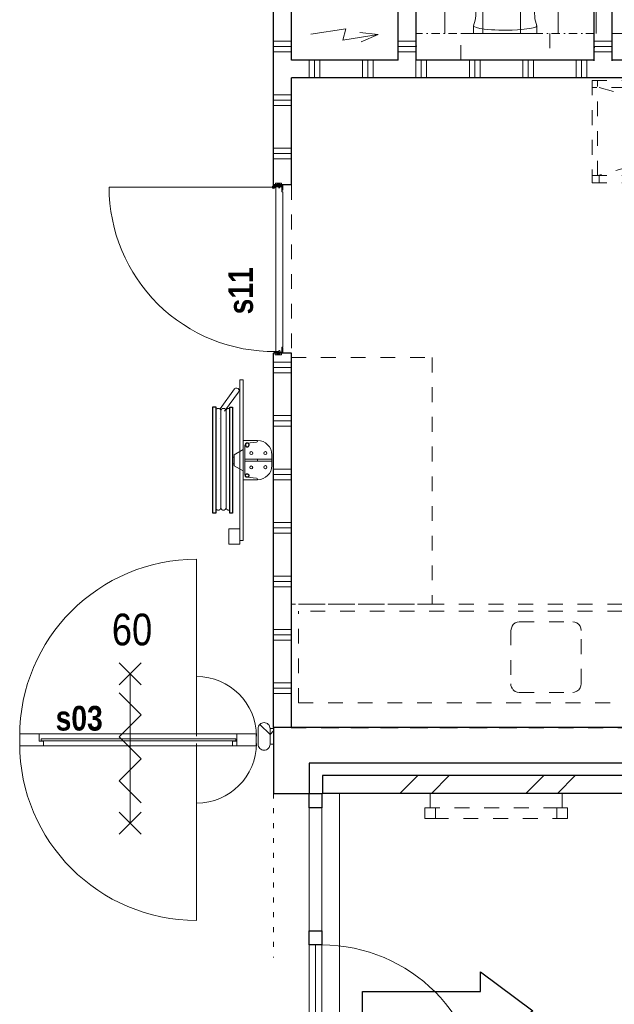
# Model space of a CAD drawing. Header units: millimetres. Extents: x 18442 to 242186, y -49554 to 63508.
# Tile 22 of 175: x 169371 to 172708, y -42191 to -36667. Entities that reach past the tile are written whole.
import ezdxf
from ezdxf.enums import TextEntityAlignment as Align

# ---------------------------------------------------------------- set-up
doc = ezdxf.new("R2010")
doc.units = ezdxf.units.MM
doc.header["$LTSCALE"] = 400
doc.header["$PDMODE"] = 1
doc.header["$PDSIZE"] = 15
for name, pattern in [('STYLE_01', [0.416641, 0.208282, -0.208359]), ('STYLE_02', [0.694427, 0.486069, -0.208359]), ('STYLE_05', [0.208282, 0.069427, -0.138855]), ('STYLE_15', [0.240945, 0.11811, -0.059055, 0.004724, -0.059055])]:
    doc.linetypes.add(name, pattern=pattern)
for name, color, linetype, lineweight in [('1', 18, 'Continuous', 15), ('6', 1, 'Continuous', 15), ('BA-Brandveiligheid', 7, 'Continuous', 15), ('BA-Vluchtwegaanduiding', 43, 'Continuous', 9), ('Binnenkozijnen', 140, 'Continuous', 15), ('Buitenkozijnen', 140, 'Continuous', 15), ('Kozijnmerken', 43, 'Continuous', 9), ('mat-afdichting', 9, 'Continuous', 5), ('mat-aluminium', 140, 'Continuous', 15), ('mat-baksteen', 5, 'Continuous', 25), ('mat-beton (ihwg)', 5, 'Continuous', 25), ('mat-glas-hor', 140, 'Continuous', 15), ('mat-multiplex-hor', 140, 'Continuous', 15), ('mat-naaldhout', 140, 'Continuous', 15), ('mat-scheidingswand-horizontaal', 5, 'Continuous', 25), ('mat-scheidingswand-vertikaal', 5, 'Continuous', 25), ('mat-spuitwerk_marmo', 43, 'STYLE_02', 20), ('mat-staal', 5, 'Continuous', 25), ('None', 7, 'Continuous', 9), ('sanitair', 7, 'Continuous', 5), ('Tegelwerk', 92, 'STYLE_02', 25)]:
    doc.layers.add(name, color=color, linetype=linetype, lineweight=lineweight)
doc.layers.get('Kozijnmerken').off()
doc.styles.add('Arial Narrow', font='ARIALN.TTF', dxfattribs={"height": 211.666667})
doc.styles.add('Arial Narrow (bold)', font='ARIALNB.TTF', dxfattribs={"height": 172.861111})

# ---------------------------------------------------------------- blocks, each defined once
blk = doc.blocks.new('*U387')
at = {"layer": '6', "color": 43, "linetype": 'STYLE_01', "lineweight": 9}
for p, q in [((-6811.4, -30760), (-4952.3, -30760)), ((-6811.4, -30760), (-6811.4, -31333.6)), ((-6781.7, -31294), (-6781.7, -30760)), ((-4981.9, -30760), (-4981.9, -31294)), ((-4952.3, -31333.6), (-4952.3, -30760)), ((-4952.3, -30799.6), (-6811.4, -30799.6)), ((-4991.8, -30799.6), (-6781.7, -31294)), ((-6771.8, -30799.6), (-4991.8, -31294)), ((-6811.4, -31294), (-4952.3, -31294)), ((-6771.8, -31294), (-6771.8, -31333.6)), ((-4991.8, -31294), (-4991.8, -31333.6)), ((-6811.4, -31333.6), (-4952.3, -31333.6))]:
    blk.add_line(p, q, dxfattribs=at)
blk = doc.blocks.new('*U389')
at = {"layer": '6', "color": 43, "linetype": 'STYLE_01', "lineweight": 9}
for p, q in [((-8499.6, -32314.2), (-7708.5, -32314.2)), ((-8499.6, -32314.2), (-8499.6, -33698.6)), ((-7708.5, -32314.2), (-7708.5, -33698.6)), ((-7708.5, -33698.6), (-8499.6, -33698.6))]:
    blk.add_line(p, q, dxfattribs=at)
blk = doc.blocks.new('*U390')
at = {"layer": '6', "color": 43, "linetype": 'STYLE_01', "lineweight": 9}
for p, q in [((-7253.5, -33811.3), (-7242.6, -33803.3)), ((-7242.6, -33803.3), (-7231.7, -33798.4)), ((-7231.7, -33798.4), (-7219.9, -33797.4)), ((-7219.9, -33797.4), (-6920.2, -33797.4)), ((-6920.2, -33797.4), (-6907.4, -33798.4)), ((-6907.4, -33798.4), (-6896.5, -33803.3)), ((-6896.5, -33803.3), (-6886.6, -33811.3)), ((-7268.3, -33844.9), (-7264.4, -33832)), ((-7268.3, -33844.9), (-7268.3, -34144.5)), ((-7264.4, -33832), (-7259.4, -33821.1)), ((-7259.4, -33821.1), (-7253.5, -33811.3)), ((-6886.6, -33811.3), (-6878.7, -33821.1)), ((-6878.7, -33821.1), (-6873.8, -33832)), ((-6873.8, -33832), (-6872.8, -33844.9)), ((-6872.8, -34144.5), (-6872.8, -33844.9)), ((-7268.3, -34144.5), (-7267.3, -34153.4)), ((-7264.4, -34164.3), (-7267.3, -34153.4)), ((-7258.4, -34173.6), (-7264.4, -34164.3)), ((-7250.5, -34182.1), (-7256.5, -34176.2)), ((-7242.6, -34187), (-7250.5, -34182.1)), ((-7242.6, -34187), (-7231.7, -34191)), ((-7219.9, -34193), (-7231.7, -34191)), ((-6909.4, -34191), (-6920.2, -34193)), ((-6897.5, -34186), (-6909.4, -34191)), ((-6886.6, -34178.1), (-6897.5, -34186)), ((-6878.7, -34167.3), (-6886.6, -34178.1)), ((-6873.8, -34156.4), (-6878.7, -34167.3)), ((-6872.8, -34144.5), (-6873.8, -34156.4)), ((-7219.9, -34193), (-6920.2, -34193))]:
    blk.add_line(p, q, dxfattribs=at)
blk = doc.blocks.new('*U391')
at = {"layer": '1', "color": 43, "linetype": 'STYLE_01', "lineweight": 9}
blk.add_line((-7233.7, -34390.8), (-8366, -34390.8), dxfattribs=at)
at = {"layer": '6', "color": 43, "linetype": 'STYLE_01', "lineweight": 9}
for p, q in [((-6309.1, -33612.5), (-6309.1, -34390.8)), ((-6279.4, -33585.8), (-6308.1, -33612.5)), ((-5621.8, -33585.8), (-6279.4, -33585.8)), ((-5621.8, -33585.8), (-5593.1, -33612.5)), ((-5593.1, -33612.5), (-5593.1, -34390.8)), ((-8499.5, -34390.8), (-8499.5, -33698.5)), ((-6309.1, -33698.5), (-8499.5, -33698.5)), ((-6309.1, -33738.1), (-8459.9, -33738.1)), ((-8459.9, -34252.3), (-8459.9, -33738.1)), ((-3841.9, -33698.6), (-5593.1, -33698.6)), ((-3881.4, -33738.2), (-5593.1, -33738.2)), ((-3881.4, -33738.2), (-3881.4, -34252.4)), ((-3841.9, -33698.6), (-3841.9, -34390.8)), ((-8459.9, -34252.3), (-6309.1, -34252.3)), ((-5593.1, -34252.4), (-3881.4, -34252.4)), ((-8499.5, -34390.8), (-3841.9, -34390.8)), ((-8366, -34390.7), (-7233.7, -34390.7))]:
    blk.add_line(p, q, dxfattribs=at)
at = {"layer": 'None', "color": 7}
blk.add_blockref('*U390', (0, 0), dxfattribs=at)
blk = doc.blocks.new('*U392')
at = {"layer": 'None', "color": 7}
for name in ['*U387', '*U389', '*U391']:
    blk.add_blockref(name, (0, 0), dxfattribs=at)
blk = doc.blocks.new('*U417')
at = {"layer": 'None', "color": 7}
blk.add_blockref('*U392', (0, 0), dxfattribs=at)
blk = doc.blocks.new('*X1024')
at = {"layer": 'None', "lineweight": 9}
for p, q in [((-8323.9, -34663.3), (-8320.7, -34660)), ((-7889.9, -34760), (-7789.9, -34660)), ((-7713.6, -34760), (-7613.6, -34660)), ((-7182.8, -34760), (-7082.8, -34660)), ((-7006.4, -34760), (-6906.4, -34660))]:
    blk.add_line(p, q, dxfattribs=at)
blk = doc.blocks.new('*U1049')
at = {"layer": 'Buitenkozijnen', "lineweight": 15}
for p, q in [((70, 0), (0, 0)), ((0, -1770), (0, 0)), ((70, -1770), (70, 0)), ((70, -1770), (0, -1770))]:
    blk.add_line(p, q, dxfattribs=at)
blk = doc.blocks.new('Gevelpui vluchtdeur 1830')
at = {"layer": 'Buitenkozijnen', "color": 43, "lineweight": 9}
blk.add_line((-100, -1770), (-100, 60), dxfattribs=at)
at = {"layer": 'Buitenkozijnen', "color": 140, "linetype": 'Continuous', "lineweight": 15}
blk.add_line((0, -20), (-900, -20), dxfattribs=at)
at = {"layer": 'Buitenkozijnen', "color": 92, "lineweight": 25}
for points in [[(0, 60), (70, 60), (70, -20), (0, -20)], [(0, -920), (70, -920), (70, -1000), (0, -1000)], [(0, -1690), (70, -1690), (70, -1770), (0, -1770)]]:
    blk.add_lwpolyline(points, close=True, dxfattribs=at)
at = {"layer": 'Buitenkozijnen', "color": 140, "linetype": 'Continuous', "lineweight": 15}
blk.add_lwpolyline([(0, -20), (35, -20), (35, -920), (0, -920)], close=True, dxfattribs=at)
blk.add_arc((0, -20), 900, 180, 270, dxfattribs=at)
at = {"layer": 'Buitenkozijnen'}
blk.add_blockref('*U1049', (0, 0), dxfattribs=at)
blk = doc.blocks.new('Overige in en uitgangen')
at = {"layer": 'BA-Vluchtwegaanduiding', "color": 92, "linetype": 'Continuous', "lineweight": 25}
blk.add_lwpolyline([(-274.1, -220.5), (-274.1, -110.3), (-935.6, -110.3), (-935.6, 110.2), (-274.1, 110.2), (-274.1, 220.5), (19.9, 0)], close=True, dxfattribs=at)
blk = doc.blocks.new('*X1186')
at = {"layer": 'None', "lineweight": 9}
for p, q in [((-8598.9, -32340), (-8498.9, -32340)), ((-8598.9, -32370), (-8498.9, -32370)), ((-8598.9, -32400), (-8498.9, -32400)), ((-8598.9, -32640), (-8498.9, -32640)), ((-8598.9, -32670), (-8498.9, -32670)), ((-8598.9, -32700), (-8498.9, -32700)), ((-8598.9, -32940), (-8498.9, -32940)), ((-8598.9, -32970), (-8498.9, -32970)), ((-8598.9, -33000), (-8498.9, -33000)), ((-8598.9, -33240), (-8498.9, -33240)), ((-8598.9, -33270), (-8498.9, -33270)), ((-8598.9, -33300), (-8498.9, -33300)), ((-8598.9, -33540), (-8498.9, -33540)), ((-8598.9, -33570), (-8498.9, -33570)), ((-8598.9, -33600), (-8498.9, -33600)), ((-8598.9, -33840), (-8498.9, -33840)), ((-8598.9, -33870), (-8498.9, -33870)), ((-8598.9, -33900), (-8498.9, -33900)), ((-8598.9, -34140), (-8498.9, -34140)), ((-8598.9, -34170), (-8498.9, -34170)), ((-8598.9, -34200), (-8498.9, -34200))]:
    blk.add_line(p, q, dxfattribs=at)
blk = doc.blocks.new('*U42')
at = {"layer": 'None', "color": 140, "linetype": 'Continuous', "lineweight": 15, "flags": 128}
blk.add_lwpolyline([(-21.4, 110), (58.6, 110), (58.6, 106.7, -0.391021), (52.6, 100.2), (-0.9, 95.9, 0.391021), (-12.4, 83.5), (-12.4, -83.5, 0.391021), (-0.9, -95.9), (52.6, -100.2, -0.391021), (58.6, -106.7), (58.6, -110), (-21.4, -110)], format="xyb", close=True, dxfattribs=at)
blk = doc.blocks.new('*U43')
at = {"layer": 'None', "color": 253, "linetype": 'Continuous', "lineweight": 5}
for p, q in [((96.625, -278), (96.625, 266)), ((125.704, -278), (125.704, 266)), ((50.42, -31.849), (50.42, 29))]:
    blk.add_line(p, q, dxfattribs=at)
at = {"layer": 'None', "color": 140, "linetype": 'Continuous', "lineweight": 15}
for p, q in [((50.42, 29), (1.453, 57.31)), ((0, -61), (50.42, -31.849))]:
    blk.add_line(p, q, dxfattribs=at)
at = {"layer": 'None', "color": 92, "linetype": 'Continuous', "lineweight": 25}
for points in [[(60.916, 296), (76.476, 296), (76.476, -300), (60.916, -300)], [(154.785, 296), (171.344, 296), (171.344, -302), (154.785, -302)]]:
    blk.add_lwpolyline(points, close=True, dxfattribs=at)
at = {"layer": 'None', "color": 253, "linetype": 'Continuous', "lineweight": 5}
blk.add_lwpolyline([(50.929, 18), (60.916, 18), (60.916, -18), (50.929, -18)], close=True, dxfattribs=at)
for points, knots in [([(96.866, 264), (96.866, 268.997), (93.792, 272.9335), (90.718, 276.87), (85.875, 278.0735), (81.032, 279.277), (76.476, 277.238)], [0, 0, 0, 0.333549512, 0.333549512, 0.666828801, 0.666828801, 1, 1, 1]), ([(125.825, 264), (125.825, 267.886), (123.8855, 271.2505), (121.946, 274.615), (118.586, 276.5575), (115.226, 278.5), (107.466, 278.5), (104.106, 276.5575), (100.746, 274.615), (98.806, 271.2505), (96.866, 267.886), (96.866, 264)], [0, 0, 0, 0.166769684, 0.166769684, 0.333423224, 0.333423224, 0.499994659, 0.666566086, 0.666566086, 0.833226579, 0.833226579, 1, 1, 1]), ([(154.785, 264), (154.785, 267.886), (152.845, 271.2505), (150.905, 274.615), (147.5455, 276.5575), (144.186, 278.5), (140.306, 278.5), (136.426, 278.5), (133.066, 276.5575), (129.706, 274.615), (127.7655, 271.2505), (125.825, 267.886), (125.825, 264)], [0, 0, 0, 0.166772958, 0.166772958, 0.333424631, 0.333424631, 0.499985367, 0.499985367, 0.666556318, 0.666556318, 0.833223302, 0.833223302, 1, 1, 1]), ([(76.477, -291.432), (81.039, -293.343), (85.8175, -292.072), (90.596, -290.801), (93.6105, -286.876), (96.625, -282.951), (96.625, -278)], [0, 0, 0, 0.333165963, 0.333165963, 0.666458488, 0.666458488, 1, 1, 1]), ([(96.625, -278), (96.625, -281.901), (98.573, -285.2795), (100.521, -288.658), (103.895, -290.609), (107.269, -292.56), (111.165, -292.56), (115.061, -292.56), (118.435, -290.609), (121.809, -288.658), (123.7565, -285.2795), (125.704, -281.901), (125.704, -278)], [0, 0, 0, 0.166754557, 0.166754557, 0.333426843, 0.333426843, 0.500005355, 0.500005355, 0.666583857, 0.666583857, 0.833249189, 0.833249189, 1, 1, 1]), ([(125.704, -278), (125.704, -281.901), (127.6525, -285.2795), (129.601, -288.658), (132.975, -290.609), (136.349, -292.56), (140.245, -292.56), (144.141, -292.56), (147.5145, -290.609), (150.888, -288.658), (152.836, -285.2795), (154.784, -281.901), (154.784, -278)], [0, 0, 0, 0.166757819, 0.166757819, 0.333436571, 0.333436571, 0.500014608, 0.500014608, 0.666582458, 0.666582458, 0.833245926, 0.833245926, 1, 1, 1])]:
    blk.add_open_spline(points, degree=2, knots=knots, dxfattribs=at)
blk = doc.blocks.new('BSH')
at = {"layer": 'None', "color": 140, "linetype": 'Continuous', "lineweight": 15}
for p, q in [((0, -61), (0, 111.155)), ((-159.8585, -36.7557), (-159.8585, 32.756)), ((-80, -6.8893), (-80, 2.8892))]:
    blk.add_line(p, q, dxfattribs=at)
at = {"layer": 'None', "color": 253, "linetype": 'Continuous', "lineweight": 5}
for p, q in [((135.277, -233.0824), (136.142, -233.8294)), ((27.7468, -383.0008), (105.0969, -276.5164)), ((130.6676, -289.4337), (48.7568, -402.0618))]:
    blk.add_line(p, q, dxfattribs=at)
at = {"layer": 'None', "color": 140, "linetype": 'Continuous', "lineweight": 15}
for points in [[(0, 448), (20, 448), (20, -452), (0, -452)], [(20, 469.75), (82, 469.75), (82, 382.75), (20, 382.75)], [(-160, 2.8892), (-9, 2.8892), (-9, -6.8893), (-160, -6.8893)]]:
    blk.add_lwpolyline(points, close=True, dxfattribs=at)
at = {"layer": 'None', "color": 8, "linetype": 'Continuous', "lineweight": 5}
for centre in [(-124, 37.275), (-44.5, 38.775), (-124, -41.275), (-45, -41.275)]:
    blk.add_circle(centre, 8.5, dxfattribs=at)
at = {"layer": 'None', "color": 140, "linetype": 'Continuous', "lineweight": 15}
for centre, start, end in [((-80, 28), 90, 180), ((-80, -32), 180, 270)]:
    blk.add_arc(centre, 80, start, end, dxfattribs=at)
at = {"layer": 'None', "color": 9, "linetype": 'Continuous', "lineweight": 5}
blk.add_arc((38.2528, -392.5302), 14.18399, 137.79060093, 325.77092307, dxfattribs=at)
at = {"layer": 'None', "color": 92, "linetype": 'Continuous', "lineweight": 25}
for points, knots in [([(-11.70075, 86.5025), (-12.2626, 89.0317), (-14.0137, 90.9408), (-15.7648, 92.8499), (-18.23575, 93.6275), (-20.7067, 94.4051), (-23.236, 93.84325), (-25.7653, 93.2814), (-27.67445, 91.53015), (-29.5836, 89.7789), (-30.36125, 87.3079), (-31.1389, 84.8369), (-30.57705, 82.3077), (-30.0152, 79.7785), (-28.26385, 77.8694), (-26.5125, 75.9603), (-24.0415, 75.1827), (-21.5705, 74.4051), (-19.0412, 74.96695), (-16.5119, 75.5288), (-14.60305, 77.28005), (-12.6942, 79.0313), (-11.91655, 81.5023), (-11.1389, 83.9733), (-11.70075, 86.5025)], [0, 0, 0, 0.0833344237, 0.0833344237, 0.1666618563, 0.1666618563, 0.2499968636, 0.2499968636, 0.3333348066, 0.3333348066, 0.4166657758, 0.4166657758, 0.5000000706, 0.5000000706, 0.583336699, 0.583336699, 0.666668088, 0.666668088, 0.7500039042, 0.7500039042, 0.8333377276, 0.8333377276, 0.9166657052, 0.9166657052, 1, 1, 1]), ([(-11.75695, -89.71225), (-12.375, -92.4944), (-14.3012, -94.5944), (-16.2274, -96.6944), (-18.94545, -97.54975), (-21.6635, -98.4051), (-24.4457, -97.78705), (-27.2279, -97.169), (-29.328, -95.24265), (-31.4281, -93.3163), (-32.2835, -90.5982), (-33.1389, -87.8801), (-32.52085, -85.09795), (-31.9028, -82.3158), (-29.97635, -80.2158), (-28.0499, -78.1158), (-25.3318, -77.26045), (-22.6137, -76.4051), (-19.83145, -77.02315), (-17.0492, -77.6412), (-14.94945, -79.56755), (-12.8497, -81.4939), (-11.9943, -84.212), (-11.1389, -86.9301), (-11.75695, -89.71225)], [0, 0, 0, 0.083334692, 0.083334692, 0.1666618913, 0.1666618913, 0.2499964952, 0.2499964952, 0.3333343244, 0.3333343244, 0.4166651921, 0.4166651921, 0.4999998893, 0.4999998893, 0.5833365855, 0.5833365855, 0.6666673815, 0.6666673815, 0.7500034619, 0.7500034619, 0.8333376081, 0.8333376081, 0.9166653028, 0.9166653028, 1, 1, 1])]:
    blk.add_open_spline(points, degree=2, knots=knots, dxfattribs=at)
at = {"layer": 'None', "color": 7}
blk.add_blockref('*U43', (0, 0), dxfattribs=at)
at = {"layer": 'None', "color": 140, "rotation": 180}
blk.add_blockref('*U42', (-21.4, -2), dxfattribs=at)
blk = doc.blocks.new('060min zelfsluitend Y')
at = {"layer": 'BA-Brandveiligheid', "color": 7, "linetype": 'Continuous', "lineweight": 15}
for p, q in [((-61.7, 476.8), (61.7, 353.3)), ((61.7, 476.8), (-61.7, 353.3)), ((-61.7, -483.6), (61.7, -360.2)), ((61.7, -483.6), (-61.7, -360.2))]:
    blk.add_line(p, q, dxfattribs=at)
at = {"layer": 'None', "color": 7, "linetype": 'Continuous', "lineweight": 15}
for p, q in [((0, -421.9), (0, 415)), ((61.7, 185.2), (-61.7, 308.7)), ((61.7, 185.2), (-61.7, 61.7)), ((61.7, -61.7), (-61.7, 61.7)), ((61.7, -61.7), (-61.7, -185.2)), ((61.7, -308.7), (-61.7, -185.2))]:
    blk.add_line(p, q, dxfattribs=at)
at = {"layer": 'BA-Brandveiligheid', "color": 43, "insert": (-102.6, 752.9), "char_height": 177.8, "attachment_point": 1, "style": 'Arial Narrow'}
blk.add_mtext('60', dxfattribs=at)
blk = doc.blocks.new('*U1339')
at = {"layer": 'mat-glas-hor', "color": 140, "lineweight": 15}
blk.add_lwpolyline([(-8810.1, -34452.9), (-9903.3, -34452.9), (-9903.3, -34464.9), (-8810.1, -34464.9)], close=True, dxfattribs=at)
at = {"layer": 'mat-naaldhout', "color": 140, "linetype": 'Continuous', "lineweight": 15}
for points in [[(-9914.9, -34467.4), (-9889.9, -34467.4), (-9889.9, -34492.4), (-10023.9, -34492.4), (-10023.9, -34425.4), (-9914.9, -34425.4)], [(-8804.9, -34467.4), (-8829.9, -34467.4), (-8829.9, -34492.4), (-8695.9, -34492.4), (-8695.9, -34425.4), (-8804.9, -34425.4)]]:
    blk.add_lwpolyline(points, close=True, dxfattribs=at)
at = {"layer": 'None', "color": 43, "linetype": 'Continuous', "lineweight": 9}
for p, q in [((-9030.9, -33445.8), (-9030.9, -34438.9)), ((-9030.9, -35472), (-9030.9, -34478.9))]:
    blk.add_line(p, q, dxfattribs=at)
at = {"layer": 'None', "color": 8, "lineweight": 5}
blk.add_lwpolyline([(-10023.9, -34492.4), (-10023.9, -34425.4), (-8804.9, -34425.4), (-8804.9, -34492.4)], close=True, dxfattribs=at)
at = {"layer": 'None', "color": 43, "linetype": 'Continuous', "lineweight": 9}
for centre, radius, start, end in [((-9030.9, -34438.9), 993.1, 90, 180), ((-9030.9, -34438.9), 335.4, 0, 90), ((-9030.9, -34478.9), 993.1, 180, 270), ((-9030.9, -34478.9), 335.4, 270, 0)]:
    blk.add_arc(centre, radius, start, end, dxfattribs=at)
blk = doc.blocks.new('*X360')
at = {"layer": 'None', "lineweight": 5}
blk.add_line((-23.7, -23.7), (33.5, 33.5), dxfattribs=at)
blk = doc.blocks.new('houten stijl 67 x 114')
at = {"layer": 'mat-naaldhout', "color": 140, "linetype": 'Continuous', "lineweight": 15, "flags": 128}
blk.add_lwpolyline([(33.5, 0), (33.5, 0, -0.414214), (0, -33.5), (0, -33.5, -0.414214), (-33.5, 0), (-33.5, 88), (-33.5, 88, -0.414214), (0, 121.5), (0, 121.5, -0.414214), (33.5, 88)], format="xyb", close=True, dxfattribs=at)
at = {"layer": 'mat-naaldhout', "color": 140}
blk.add_blockref('*X360', (0, 0), dxfattribs=at)
blk = doc.blocks.new('*X1344')
at = {"layer": 'None', "lineweight": 5}
blk.add_line((-8618.9, -34428.3), (-8598.9, -34408.3), dxfattribs=at)
blk = doc.blocks.new('*U1365')
at = {"layer": 'mat-naaldhout', "lineweight": 15}
blk.add_lwpolyline([(-8618.9, -34396), (-8598.9, -34396), (-8598.9, -34484), (-8618.9, -34484)], close=True, dxfattribs=at)
at = {"layer": 'mat-naaldhout'}
blk.add_blockref('*X1344', (0, 0), dxfattribs=at)
at = {"layer": 'None', "color": 7}
blk.add_blockref('*U1339', (0, 0), dxfattribs=at)
at = {"layer": 'None', "color": 7, "xscale": -1, "rotation": 180}
blk.add_blockref('houten stijl 67 x 114', (-8652.4, -34396), dxfattribs=at)
blk = doc.blocks.new('*X1470')
at = {"layer": 'None', "lineweight": 5}
for p, q in [((-7637.4, -30496), (-7637.4, -26570)), ((-7425.3, -30496), (-7425.3, -26570)), ((-7213.1, -30496), (-7213.1, -26570)), ((-7001, -30496), (-7001, -26570)), ((-6788.8, -30496), (-6788.8, -26570)), ((-6576.7, -30496), (-6576.7, -26570)), ((-6364.5, -30496), (-6364.5, -26570)), ((-6152.4, -30496), (-6152.4, -26570)), ((-5940.2, -30496), (-5940.2, -26570)), ((-5728.1, -30496), (-5728.1, -26570)), ((-5515.9, -30496), (-5515.9, -26570)), ((-5303.8, -30496), (-5303.8, -26570)), ((-5091.6, -30496), (-5091.6, -26570)), ((-4879.5, -30496), (-4879.5, -26570)), ((-4667.3, -30496), (-4667.3, -26570)), ((-4455.2, -30496), (-4455.2, -26570)), ((-4243, -30496), (-4243, -26570)), ((-4030.9, -30496), (-4030.9, -26570)), ((-3818.7, -30496), (-3818.7, -26570)), ((-3606.6, -30496), (-3606.6, -26570)), ((-3394.4, -30496), (-3394.4, -26570)), ((-3182.3, -30496), (-3182.3, -26570)), ((-7765.5, -26728.6), (-2988.9, -26728.6)), ((-7767.6, -26940.8), (-2988.9, -26940.8)), ((-7769.7, -27152.9), (-2988.9, -27152.9)), ((-7771.9, -27365), (-2988.9, -27365)), ((-7774, -27577.2), (-2988.9, -27577.2)), ((-7776.1, -27789.3), (-2988.9, -27789.3)), ((-7778.2, -28001.4), (-2988.9, -28001.4)), ((-7780.3, -28213.6), (-2988.9, -28213.6)), ((-7782.5, -28425.7), (-2988.9, -28425.7)), ((-7798.9, -28637.8), (-2988.9, -28637.8)), ((-7798.9, -28850), (-2988.9, -28850)), ((-7798.9, -29062.1), (-2988.9, -29062.1)), ((-7798.9, -29274.2), (-2988.9, -29274.2)), ((-7798.9, -29486.4), (-2988.9, -29486.4)), ((-7798.9, -29698.5), (-2988.9, -29698.5)), ((-7798.9, -29910.6), (-2988.9, -29910.6)), ((-7798.9, -30122.7), (-2988.9, -30122.7)), ((-7798.9, -30334.9), (-2988.9, -30334.9))]:
    blk.add_line(p, q, dxfattribs=at)
blk = doc.blocks.new('wandcloset SPHINX')
at = {"layer": 'sanitair', "color": 8, "linetype": 'STYLE_01', "lineweight": 5}
blk.add_lwpolyline([(0, 250), (150, 250), (150, -250), (0, -250)], close=True, dxfattribs=at)
at = {"layer": 'sanitair', "color": 43, "linetype": 'Continuous', "lineweight": 9}
blk.add_lwpolyline([(0, 177.5), (-42.5, 177.5), (-68.5, 169.49), (-81.5, 167.061), (-97.5, 165.452), (-112.223, 165), (-129.5, 165.626), (-142.511, 167), (-153.5, 168.934), (-163.5, 171.61), (-171.5, 174.928), (-175.461, 177.5), (-432.5, 177.5), (-451.5, 175.115), (-466.343, 172), (-477.5, 168.764), (-490.5, 163.958), (-500.5, 159.811), (-516.35, 150.66), (-529, 142), (-542.5, 130.791), (-553.289, 120.002), (-565.613, 105), (-573.696, 91), (-584.987, 71.443), (-590.599, 57), (-595.434, 40), (-600, 17), (-600, -4), (-598.231, -25), (-593.936, -46), (-587.67, -65), (-579.924, -82), (-569.15, -100), (-556.5, -116.406), (-538.909, -133.997), (-520.491, -148), (-497.5, -160.877), (-468.5, -171.436), (-445.5, -176.004), (-422.5, -177.5), (-175.461, -177.5), (-168.589, -173.532), (-153.805, -169), (-137.5, -166.368), (-117.5, -165.057), (-100.5, -165.286), (-83.5, -166.788), (-67.5, -169.733), (-54.815, -174), (-42.5, -177.5), (0, -177.5)], close=True, dxfattribs=at)
for points in [[(-42.5, 177.5), (-37.757, 174), (-34.002, 166), (-29.049, 147), (-25.068, 122), (-21.975, 92), (-20.331, 68), (-19.056, 38), (-18.555, 12), (-18.5, 0), (-18.971, -35), (-19.865, -59), (-20.941, -78), (-22.401, -97), (-24.571, -118), (-28.282, -143), (-32.692, -162), (-36.065, -171), (-39.386, -176), (-42.5, -177.5)], [(-330.716, 131.213), (-363.716, 138.777), (-388.716, 141.656), (-406.212, 141.656), (-429.716, 139.048), (-448.716, 134.643), (-468.716, 127.543), (-480.799, 121.853), (-491.088, 116.038), (-502.647, 108.253), (-515.298, 97.853), (-524.755, 88.396), (-535.714, 74.853), (-541.855, 65.453), (-545.716, 58.53), (-550.716, 47.753), (-557.272, 26.853), (-559.437, 13.853), (-560.216, -0.007), (-559.024, -17.147), (-555.144, -35.147), (-548.367, -53.147), (-538.934, -70.147), (-526.781, -86.147), (-517.716, -95.606), (-506.733, -105.147), (-491.716, -115.665), (-478.716, -122.931), (-460.916, -131.116), (-436.916, -138.081), (-416.716, -140.879), (-397.466, -141.875), (-378.716, -140.93), (-364.516, -138.937), (-348.626, -135.336), (-335.166, -132.83), (-326.916, -129.699), (-317.327, -125.944), (-306.916, -120.88), (-295.743, -114.147), (-278.132, -100.147), (-264.351, -85.147), (-254.63, -71.147), (-245.716, -53.764), (-239.317, -35.147), (-235.935, -18.147), (-234.716, 0.125), (-236.444, 21.853), (-239.706, 34.853), (-242.271, 45.076), (-245.479, 53.453), (-251.993, 66.853), (-258.716, 77.739), (-266.716, 88.307), (-276.513, 98.853), (-284.308, 105.853), (-293.716, 113.014), (-302.862, 118.853), (-311.716, 123.6), (-321.216, 127.406), (-330.716, 131.213)]]:
    blk.add_lwpolyline(points, dxfattribs=at)
blk = doc.blocks.new('metalstud voorzetwand')
at = {"layer": 'None', "color": 140, "linetype": 'STYLE_15', "lineweight": 15}
blk.add_lwpolyline([(0, 0), (150, 0), (150, -1000), (0, -1000)], close=True, dxfattribs=at)
blk = doc.blocks.new('*X1471')
at = {"layer": 'None', "lineweight": 9}
for p, q in [((-8400, -30746), (-8400, -30646)), ((-8370, -30746), (-8370, -30646)), ((-8340, -30746), (-8340, -30646)), ((-8100, -30746), (-8100, -30646)), ((-8070, -30746), (-8070, -30646)), ((-8040, -30746), (-8040, -30646)), ((-7800, -30746), (-7800, -30646)), ((-7770, -30746), (-7770, -30646)), ((-7740, -30746), (-7740, -30646)), ((-7500, -30746), (-7500, -30646)), ((-7470, -30746), (-7470, -30646)), ((-7440, -30746), (-7440, -30646)), ((-7200, -30746), (-7200, -30646)), ((-7170, -30746), (-7170, -30646)), ((-7140, -30746), (-7140, -30646)), ((-6900, -30746), (-6900, -30646)), ((-6870, -30746), (-6870, -30646)), ((-6840, -30746), (-6840, -30646)), ((-6600, -30746), (-6600, -30646)), ((-6570, -30746), (-6570, -30646)), ((-6540, -30746), (-6540, -30646)), ((-6300, -30746), (-6300, -30646)), ((-6270, -30746), (-6270, -30646)), ((-6240, -30746), (-6240, -30646)), ((-6000, -30746), (-6000, -30646)), ((-5970, -30746), (-5970, -30646)), ((-5940, -30746), (-5940, -30646)), ((-5700, -30746), (-5700, -30646)), ((-5670, -30746), (-5670, -30646)), ((-5640, -30746), (-5640, -30646)), ((-5400, -30746), (-5400, -30646)), ((-5370, -30746), (-5370, -30646)), ((-5340, -30746), (-5340, -30646)), ((-5100, -30746), (-5100, -30646)), ((-5070, -30746), (-5070, -30646)), ((-5040, -30746), (-5040, -30646)), ((-4800, -30746), (-4800, -30646)), ((-4770, -30746), (-4770, -30646)), ((-4740, -30746), (-4740, -30646)), ((-4500, -30746), (-4500, -30646)), ((-4470, -30746), (-4470, -30646)), ((-4440, -30746), (-4440, -30646)), ((-4200, -30746), (-4200, -30646)), ((-4170, -30746), (-4170, -30646)), ((-4140, -30746), (-4140, -30646)), ((-3900, -30746), (-3900, -30646)), ((-3870, -30746), (-3870, -30646)), ((-3840, -30746), (-3840, -30646)), ((-3600, -30746), (-3600, -30646)), ((-3570, -30746), (-3570, -30646)), ((-3540, -30746), (-3540, -30646)), ((-3300, -30746), (-3300, -30646)), ((-3270, -30746), (-3270, -30646)), ((-3240, -30746), (-3240, -30646)), ((-3000, -30746), (-3000, -30646))]:
    blk.add_line(p, q, dxfattribs=at)
blk = doc.blocks.new('*X1473')
at = {"layer": 'None', "lineweight": 9}
for p, q in [((-8598.9, -30540), (-8498.9, -30540)), ((-8598.9, -30570), (-8498.9, -30570)), ((-8598.9, -30600), (-8498.9, -30600)), ((-8598.9, -30840), (-8498.9, -30840)), ((-8598.9, -30870), (-8498.9, -30870)), ((-8598.9, -30900), (-8498.9, -30900)), ((-8598.9, -31140), (-8498.9, -31140)), ((-8598.9, -31170), (-8498.9, -31170)), ((-8598.9, -31200), (-8498.9, -31200))]:
    blk.add_line(p, q, dxfattribs=at)
blk = doc.blocks.new('*X1482')
at = {"layer": 'None', "lineweight": 9}
for p, q in [((-7898.9, -26640), (-7798.9, -26640)), ((-7898.9, -26670), (-7798.9, -26670)), ((-7898.9, -26700), (-7798.9, -26700)), ((-7898.9, -26940), (-7798.9, -26940)), ((-7898.9, -26970), (-7798.9, -26970)), ((-7898.9, -27000), (-7798.9, -27000)), ((-7898.9, -27240), (-7798.9, -27240)), ((-7898.9, -27270), (-7798.9, -27270)), ((-7898.9, -27300), (-7798.9, -27300)), ((-7898.9, -27540), (-7798.9, -27540)), ((-7898.9, -27570), (-7798.9, -27570)), ((-7898.9, -27600), (-7798.9, -27600)), ((-7898.9, -27840), (-7798.9, -27840)), ((-7898.9, -27870), (-7798.9, -27870)), ((-7898.9, -27900), (-7798.9, -27900)), ((-7898.9, -28140), (-7798.9, -28140)), ((-7898.9, -28170), (-7798.9, -28170)), ((-7898.9, -28200), (-7798.9, -28200)), ((-7898.9, -28440), (-7798.9, -28440)), ((-7898.9, -28470), (-7798.9, -28470)), ((-7898.9, -28500), (-7798.9, -28500)), ((-7898.9, -28740), (-7798.9, -28740)), ((-7898.9, -28770), (-7798.9, -28770)), ((-7898.9, -28800), (-7798.9, -28800)), ((-7898.9, -29040), (-7798.9, -29040)), ((-7898.9, -29070), (-7798.9, -29070)), ((-7898.9, -29100), (-7798.9, -29100)), ((-7898.9, -29340), (-7798.9, -29340)), ((-7898.9, -29370), (-7798.9, -29370)), ((-7898.9, -29400), (-7798.9, -29400)), ((-7898.9, -29640), (-7798.9, -29640)), ((-7898.9, -29670), (-7798.9, -29670)), ((-7898.9, -29700), (-7798.9, -29700)), ((-7898.9, -29940), (-7798.9, -29940)), ((-7898.9, -29970), (-7798.9, -29970)), ((-7898.9, -30000), (-7798.9, -30000)), ((-7898.9, -30240), (-7798.9, -30240)), ((-7898.9, -30270), (-7798.9, -30270)), ((-7898.9, -30300), (-7798.9, -30300)), ((-7898.9, -30540), (-7798.9, -30540)), ((-7898.9, -30570), (-7798.9, -30570)), ((-7898.9, -30600), (-7798.9, -30600))]:
    blk.add_line(p, q, dxfattribs=at)
blk = doc.blocks.new('*X1486')
at = {"layer": 'None', "lineweight": 9}
for p, q in [((-6798.9, -29070), (-6698.9, -29070)), ((-6798.9, -29100), (-6698.9, -29100)), ((-6798.9, -29340), (-6698.9, -29340)), ((-6798.9, -29370), (-6698.9, -29370)), ((-6798.9, -29400), (-6698.9, -29400)), ((-6798.9, -29640), (-6698.9, -29640)), ((-6798.9, -29670), (-6698.9, -29670)), ((-6798.9, -29700), (-6698.9, -29700)), ((-6798.9, -29940), (-6698.9, -29940)), ((-6798.9, -29970), (-6698.9, -29970)), ((-6798.9, -30000), (-6698.9, -30000)), ((-6798.9, -30240), (-6698.9, -30240)), ((-6798.9, -30270), (-6698.9, -30270)), ((-6798.9, -30300), (-6698.9, -30300)), ((-6798.9, -30540), (-6698.9, -30540)), ((-6798.9, -30570), (-6698.9, -30570)), ((-6798.9, -30600), (-6698.9, -30600))]:
    blk.add_line(p, q, dxfattribs=at)
blk = doc.blocks.new('*U1490')
at = {"layer": 'None', "lineweight": 5}
for p, q in [((-8390.6, -30500.7), (-8192.9, -30470.3)), ((-8192.9, -30470.3), (-8210.6, -30533.1)), ((-8012.9, -30502.7), (-8115.7, -30490.1)), ((-8210.6, -30533.1), (-8012.9, -30502.7)), ((-8012.9, -30502.7), (-8108.2, -30543.2))]:
    blk.add_line(p, q, dxfattribs=at)
blk = doc.blocks.new('*U1497')
at = {"layer": 'mat-scheidingswand-horizontaal', "lineweight": 25}
for p, q in [((-7898.9, -30646), (-8498.9, -30646)), ((-6798.9, -30646), (-7798.9, -30646)), ((-5598.9, -30646), (-6698.9, -30646)), ((-2988.9, -30746), (-8498.9, -30746))]:
    blk.add_line(p, q, dxfattribs=at)
at = {"layer": 'mat-scheidingswand-vertikaal', "lineweight": 25}
for p, q in [((-7898.9, -30646), (-7898.9, -26770)), ((-7798.9, -30646), (-7798.9, -28020)), ((-6798.9, -30650), (-6798.9, -29040)), ((-6698.9, -30650), (-6698.9, -29040)), ((-8598.9, -31346), (-8598.9, -30346)), ((-8498.9, -30646), (-8498.9, -30346)), ((-8498.9, -31346), (-8498.9, -30746)), ((-8498.9, -31346), (-8598.9, -31346))]:
    blk.add_line(p, q, dxfattribs=at)
at = {"layer": 'None', "color": 140, "linetype": 'STYLE_01', "lineweight": 15}
blk.add_line((-6698.9, -30496), (-5598.9, -30496), dxfattribs=at)
at = {"layer": 'mat-scheidingswand-horizontaal'}
blk.add_blockref('*X1471', (0, 0), dxfattribs=at)
at = {"layer": 'mat-scheidingswand-vertikaal'}
for name in ['*X1482', '*X1486', '*X1473']:
    blk.add_blockref(name, (0, 0), dxfattribs=at)
at = {"layer": 'None', "color": 7, "rotation": 270}
blk.add_blockref('wandcloset SPHINX', (-7298.9, -30496), dxfattribs=at)
at = {"layer": 'None', "color": 7}
blk.add_blockref('*U1490', (0, 0), dxfattribs=at)
at = {"layer": 'None', "color": 7, "xscale": -1, "rotation": 270}
blk.add_blockref('metalstud voorzetwand', (-6798.9, -30646), dxfattribs=at)
at = {"layer": 'Tegelwerk', "color": 140}
blk.add_blockref('*X1470', (0, 0), dxfattribs=at)
blk = doc.blocks.new('Kozijnmerk 50')
at = {"layer": 'None', "color": 43, "style": 'Arial Narrow (bold)'}
blk.add_attdef('merk', text='', height=138.3, dxfattribs=at).set_placement((0, 0), align=Align.MIDDLE_CENTER)
blk = doc.blocks.new('*U2078')
at = {"layer": 'None', "color": 43, "linetype": 'Continuous', "lineweight": 9}
for p, q in [((-8554.9, -31336), (-8588.8, -31346)), ((-8588.8, -31336), (-8554.9, -31346))]:
    blk.add_line(p, q, dxfattribs=at)
blk.add_lwpolyline([(-8588.8, -31336), (-8554.9, -31336), (-8554.9, -31346), (-8588.8, -31346)], close=True, dxfattribs=at)
blk = doc.blocks.new('*X2079')
at = {"layer": 'None', "lineweight": 25}
blk.add_line((-8581.2, -31350), (-8577.2, -31346), dxfattribs=at)
blk = doc.blocks.new('*U2080')
at = {"layer": 'None', "color": 43, "linetype": 'Continuous', "lineweight": 9}
for p, q in [((-8554.9, -32300), (-8589.8, -32290)), ((-8589.8, -32300), (-8554.9, -32290))]:
    blk.add_line(p, q, dxfattribs=at)
blk.add_lwpolyline([(-8589.8, -32290), (-8554.9, -32290), (-8554.9, -32300), (-8589.8, -32300)], close=True, dxfattribs=at)
blk = doc.blocks.new('*U2081')
at = {"layer": 'mat-afdichting', "lineweight": 5}
for points in [[(-8551.3, -31371), (-8551.3, -31359), (-8553.5, -31359), (-8553.5, -31371)], [(-8551.3, -32265), (-8551.3, -32277), (-8553.5, -32277), (-8553.5, -32265)]]:
    blk.add_lwpolyline(points, close=True, dxfattribs=at)
at = {"layer": 'mat-aluminium', "lineweight": 15}
blk.add_lwpolyline([(-8567.8, -32286), (-8567.8, -32290), (-8582.8, -32290), (-8582.8, -32286)], close=True, dxfattribs=at)
at = {"layer": 'mat-multiplex-hor', "lineweight": 15, "flags": 128}
for points in [[(-8568.8, -32274), (-8568.8, -32280), (-8587.3, -32280.9), (-8587.3, -31355.1), (-8568.8, -31356.2), (-8568.8, -31363.8)], [(-8565.8, -31363.8), (-8565.8, -31356.4), (-8553.5, -31357.2), (-8553.5, -31385.2), (-8547.3, -31385.2), (-8547.3, -32257), (-8553.5, -32257), (-8553.5, -32279.3), (-8565.8, -32279.9), (-8565.8, -32274)]]:
    blk.add_lwpolyline(points, dxfattribs=at)
at = {"layer": 'mat-spuitwerk_marmo', "lineweight": 20}
blk.add_circle((-8599.6, -31358), 4, dxfattribs=at)
at = {"layer": 'mat-staal', "lineweight": 5, "flags": 128}
for points in [[(-8547.3, -31351, 0.414214), (-8552.3, -31346), (-8595.7, -31346), (-8597.4, -31346), (-8597.4, -31350), (-8595.7, -31350), (-8552.3, -31350), (-8552.3, -31350, -0.414214), (-8551.3, -31351), (-8551.3, -31376), (-8547.3, -31376)], [(-8547.3, -32285, -0.414214), (-8552.3, -32290), (-8595.7, -32290), (-8597.4, -32290), (-8597.4, -32286), (-8595.7, -32286), (-8552.3, -32286), (-8552.3, -32286, 0.414214), (-8551.3, -32285), (-8551.3, -32260), (-8547.3, -32260)]]:
    blk.add_lwpolyline(points, format="xyb", close=True, dxfattribs=at)
at = {"layer": 'None', "color": 43, "linetype": 'Continuous', "lineweight": 9}
blk.add_line((-8599.6, -31358), (-9522.2, -31358), dxfattribs=at)
for points in [[(-8553.6, -31352.5), (-8553.6, -31350.1), (-8600.7, -31350.1), (-8600.7, -31352.5)], [(-8597.2, -31363), (-8595.6, -31364.9), (-8587.1, -31357.5), (-8554.1, -31359.2), (-8554, -31356.8), (-8588, -31355.1)]]:
    blk.add_lwpolyline(points, close=True, dxfattribs=at)
at = {"layer": 'None', "color": 92, "linetype": 'Continuous', "lineweight": 25, "flags": 128}
for points in [[(-8568.5, -31361.1), (-8568.5, -31356.1), (-8566.5, -31356.1)], [(-8566.5, -31356.1), (-8566.5, -31361.1)], [(-8568.5, -32280), (-8568.5, -32275), (-8566.5, -32275)], [(-8566.5, -32275), (-8566.5, -32280)]]:
    blk.add_lwpolyline(points, dxfattribs=at)
at = {"layer": 'None', "color": 140, "linetype": 'Continuous', "lineweight": 15}
blk.add_circle((-8599.6, -31358), 8, dxfattribs=at)
at = {"layer": 'None', "color": 43, "linetype": 'Continuous', "lineweight": 9}
blk.add_arc((-8599.6, -31358), 922.6, 180, 270.7097, dxfattribs=at)
at = {"layer": 'None', "color": 8, "linetype": 'Continuous', "lineweight": 5}
for p in [(-8598.9, -31347), (-8581.3, -31336), (-8598.9, -32289), (-8581.3, -32300), (-8551.3, -32300)]:
    blk.add_point(p, dxfattribs=at)
at = {"layer": 'mat-staal'}
blk.add_blockref('*X2079', (0, 0), dxfattribs=at)
at = {"layer": 'None', "color": 7}
for name in ['*U2078', '*U2080']:
    blk.add_blockref(name, (0, 0), dxfattribs=at)

msp = doc.modelspace()

# ---------------------------------------------------------------- linework, layer by layer
at = {"layer": 'mat-baksteen', "lineweight": 25}
for p, q in [((171070.7849, -40908.38115), (171070.7849, -41008.38115)), ((176425.7849, -40908.38115), (171070.7849, -40908.38115)), ((176425.7849, -41008.38115), (171070.7849, -41008.38115))]:
    msp.add_line(p, q, dxfattribs=at)
at = {"layer": 'mat-beton (ihwg)', "lineweight": 25}
for p, q in [((176125.7849, -40638.38115), (170795.7849, -40638.38115)), ((170795.7849, -40638.38115), (170795.7849, -41008.38115)), ((176125.7849, -40838.38115), (170995.7849, -40838.38115)), ((170995.7849, -40838.38115), (170995.7849, -41008.38115)), ((170795.7849, -41008.38115), (170995.7849, -41008.38115))]:
    msp.add_line(p, q, dxfattribs=at)
at = {"layer": 'mat-scheidingswand-vertikaal', "lineweight": 25}
for p, q in [((170895.7849, -38538.38115), (170795.7849, -38538.38115)), ((170795.7849, -40638.38115), (170795.7849, -38538.38115)), ((170895.7849, -40638.38115), (170895.7849, -38538.38115)), ((170895.7849, -40638.38115), (170795.7849, -40638.38115))]:
    msp.add_line(p, q, dxfattribs=at)
at = {"layer": 'None', "color": 43, "linetype": 'STYLE_01', "lineweight": 9}
msp.add_line((170895.7849, -37594.38115), (170895.7849, -38538.38239), dxfattribs=at)
at = {"layer": 'None', "color": 8, "linetype": 'STYLE_05', "lineweight": 5}
msp.add_line((170795.7849, -41008.38115), (170795.7849, -41928.38115), dxfattribs=at)
at = {"layer": 'None', "color": 8, "linetype": 'STYLE_01', "lineweight": 9}
for p, q in [((171674.72553, -41088.38115), (171674.72553, -41008.38115)), ((172414.72553, -41088.38115), (172414.72553, -41008.38115))]:
    msp.add_line(p, q, dxfattribs=at)
for points in [[(171644.72553, -41088.38115), (172444.72553, -41088.38115), (172444.72553, -41148.38115), (171644.72553, -41148.38115)], [(171644.72553, -41088.38115), (171704.72553, -41088.38115), (171704.72553, -41148.38115), (171644.72553, -41148.38115)], [(172384.72553, -41088.38115), (172444.72553, -41088.38115), (172444.72553, -41148.38115), (172384.72553, -41148.38115)]]:
    msp.add_lwpolyline(points, close=True, dxfattribs=at)

# ---------------------------------------------------------------- block references
at = {"layer": 'BA-Vluchtwegaanduiding', "color": 7}
msp.add_blockref('Overige in en uitgangen', (172230.69722, -42228.61145), dxfattribs=at)
at = {"layer": 'Binnenkozijnen', "color": 7}
msp.add_blockref('060min zelfsluitend Y', (169990.63376, -40752.38115), dxfattribs=at)
at = {"layer": 'Buitenkozijnen', "color": 7, "rotation": 180}
msp.add_blockref('Gevelpui vluchtdeur 1830', (171065.7849, -42778.38115), dxfattribs=at)
at = {"layer": 'Kozijnmerken', "color": 7, "rotation": 90}
msp.add_blockref('Kozijnmerk 50', (170610.87792, -38188.47274), dxfattribs=at).add_auto_attribs({'merk': 's11'})
at = {"layer": 'Kozijnmerken', "color": 7}
msp.add_blockref('Kozijnmerk 50', (169704.77345, -40586.0948), dxfattribs=at).add_auto_attribs({'merk': 's03'})
at = {"layer": 'mat-baksteen'}
msp.add_blockref('*X1024', (179394.72553, -6248.38115), dxfattribs=at)
at = {"layer": 'mat-scheidingswand-vertikaal'}
msp.add_blockref('*X1186', (179394.72553, -6248.38115), dxfattribs=at)
at = {"layer": 'None', "color": 7}
for name in ['*U1365', '*U417', '*U1497', '*U2081']:
    msp.add_blockref(name, (179394.72553, -6248.38115), dxfattribs=at)
at = {"layer": 'None', "color": 7, "rotation": 180}
msp.add_blockref('BSH', (170625.7849, -39140.38115), dxfattribs=at)

doc.saveas('drawing.dxf')
